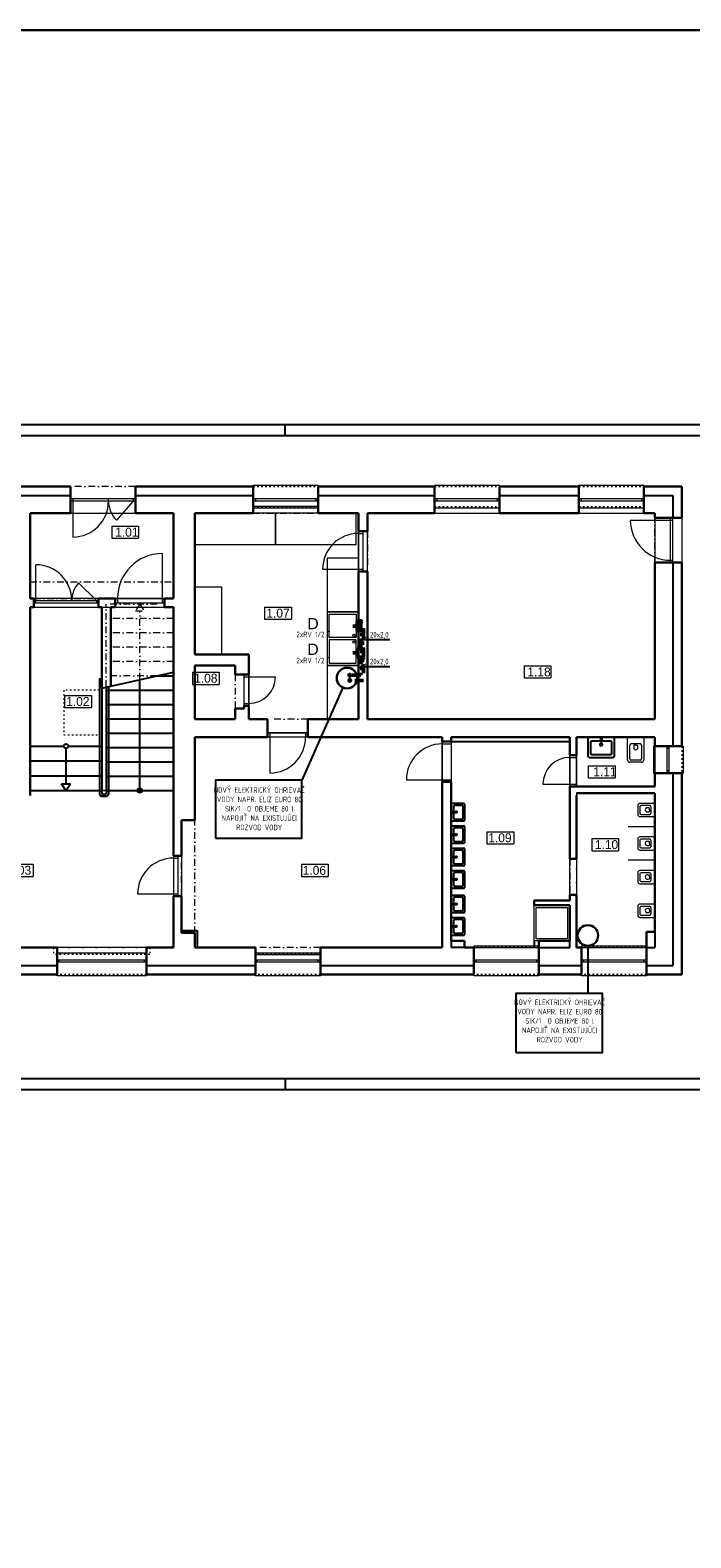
# Model space of a CAD drawing. Header units: millimetres. Extents: x -1674 to 107018, y 6909 to 78196.
# Tile 22 of 24: x 74194 to 88944, y 44527 to 78196. Entities that reach past the tile are written whole.
import ezdxf

# ---------------------------------------------------------------- set-up
doc = ezdxf.new("R2010")
doc.units = ezdxf.units.MM
for name, pattern in [('ACAD_ISO03W100', [30, 12, -18]), ('DASHDOT', [25.4, 12.7, -6.35, 0, -6.35]), ('ČERCHOVANÁ', [1, 0.5, -0.25, 0, -0.25])]:
    doc.linetypes.add(name, pattern=pattern)
doc.layers.add('- pomocna', color=232, linetype='Continuous', lineweight=0, plot=False)
for name, color, linetype, lineweight in [('- zariadenie', 30, 'Continuous', 0), ('_1_TZB-popis', 253, 'Continuous', 15), ('_1_TZB-studena voda', 130, 'Continuous', 50), ('_1_TZB-tepla voda', 240, 'DASHDOT', 40), ('H popisky', 8, 'Continuous', 25), ('H stavba', 82, 'Continuous', 30), ('otvor', 163, 'Continuous', 5), ('ramik', 61, 'Continuous', 25), ('Tbč stavba', 4, 'ČERCHOVANÁ', 0), ('TZB-popis', 7, 'Continuous', 15), ('Tč stavba', 7, 'ACAD_ISO03W100', 5)]:
    doc.layers.add(name, color=color, linetype=linetype, lineweight=lineweight)
doc.styles.add('MtXpl_TechnicLite', font='txt')
doc.styles.add('Simplex', font='simplex_.ttf', dxfattribs={"height": 150})
doc.styles.add('Text-koty', font='isocp.shx', dxfattribs={"width": 0.8})

# ---------------------------------------------------------------- blocks, each defined once
blk = doc.blocks.new('*U415')
at = {"layer": 'ramik'}
for p, q in [((-420, 292), (-420, 297)), ((-420, 5), (-420, 0))]:
    blk.add_line(p, q, dxfattribs=at)
for points in [[(-840, 0), (0, 0), (0, 297), (-840, 297)], [(-835, 5), (-5, 5), (-5, 292), (-835, 292)]]:
    blk.add_lwpolyline(points, close=True, dxfattribs=at)
blk = doc.blocks.new('1np-novypodklad')
at = {"layer": '- pomocna', "color": 8}
for p, q in [((18632, 55585), (21832, 55585)), ((18632, 53685), (18632, 55585)), ((21832, 55585), (21832, 53685)), ((23612, 55585), (22312, 55585)), ((22312, 55585), (22312, 52435)), ((25062, 55735), (23612, 55735)), ((23612, 55735), (23612, 55585)), ((25062, 55585), (25062, 55735)), ((25962, 55585), (25062, 55585)), ((25962, 50985), (25962, 55585)), ((26162, 55585), (32582, 55585)), ((26162, 50985), (26162, 55585)), ((32582, 55585), (32582, 50985)), ((21832, 53685), (18632, 53685)), ((18632, 53485), (21832, 53485)), ((18632, 49395), (18632, 53485)), ((21832, 53485), (21832, 49395)), ((22312, 52435), (23512, 52435)), ((23512, 52435), (23512, 50985)), ((23212, 52185), (22312, 52185)), ((22312, 52185), (22312, 50985)), ((23212, 51985), (23212, 52185)), ((23412, 51985), (23212, 51985)), ((23412, 51225), (23412, 51985)), ((23212, 50985), (23212, 51225)), ((23212, 51225), (23412, 51225)), ((22312, 50985), (23212, 50985)), ((23512, 50985), (23932, 50985)), ((23932, 50985), (23932, 50685)), ((24832, 50685), (24832, 50985)), ((24832, 50985), (25962, 50985)), ((32582, 50985), (26162, 50985)), ((22312, 50585), (22312, 48735)), ((27832, 50585), (22312, 50585)), ((23932, 50685), (24832, 50685)), ((27832, 45885), (27832, 50585)), ((30682, 50585), (28032, 50585)), ((28032, 50585), (28032, 46035)), ((30682, 46935), (30682, 50585)), ((30832, 49485), (30832, 50585)), ((30832, 50585), (32582, 50585)), ((32582, 50585), (32582, 49485)), ((21832, 49395), (18632, 49395)), ((18632, 49285), (18632, 49395)), ((18632, 49395), (21832, 49395)), ((21832, 49395), (21832, 45885)), ((32582, 49485), (30832, 49485)), ((32582, 49335), (30832, 49335)), ((30832, 49335), (30832, 45885)), ((32582, 45885), (32582, 49335)), ((22312, 48735), (22012, 48735)), ((22012, 48735), (22012, 46265)), ((29882, 46835), (29882, 46935)), ((29882, 46935), (30682, 46935)), ((30682, 46835), (29882, 46835)), ((30682, 46035), (30682, 46835)), ((22012, 46265), (22362, 46265)), ((22362, 46265), (22362, 45885)), ((21832, 45885), (14832, 45885)), ((22362, 45885), (23662, 45885)), ((23662, 45885), (23662, 45735)), ((25112, 45735), (25112, 45885)), ((25112, 45885), (27832, 45885)), ((28032, 46035), (28332, 46035)), ((28332, 46035), (28332, 45885)), ((28332, 45885), (29992, 45885)), ((29992, 45885), (29992, 46035)), ((29992, 46035), (30682, 46035)), ((30832, 45885), (32582, 45885)), ((23662, 45735), (25112, 45735))]:
    blk.add_line(p, q, dxfattribs=at)
at = {"layer": '- zariadenie', "color": 8, "linetype": 'Continuous'}
for p, q in [((24112, 55585), (22312, 55585)), ((22312, 55585), (22312, 54885)), ((24112, 54885), (24112, 55585)), ((25912, 55585), (24112, 55585)), ((24112, 55585), (24112, 54885)), ((25912, 54885), (25912, 55585)), ((22312, 54885), (24112, 54885)), ((24112, 54885), (25912, 54885)), ((25262, 54585), (25262, 53385)), ((25962, 54585), (25262, 54585)), ((25962, 53385), (25962, 54585)), ((22312, 53935), (22312, 52435)), ((22912, 53935), (22312, 53935)), ((22912, 52435), (22912, 53935)), ((25262, 53385), (25962, 53385)), ((25962, 53385), (25262, 53385)), ((25262, 53385), (25262, 52185)), ((25312, 52810), (25312, 53335)), ((25312, 53335), (25912, 53335)), ((25912, 53335), (25912, 52810)), ((25962, 52185), (25962, 53385)), ((25912, 52810), (25312, 52810)), ((25912, 52760), (25312, 52760)), ((25312, 52760), (25312, 52235)), ((25912, 52235), (25912, 52760)), ((22312, 52435), (22912, 52435)), ((25312, 52235), (25912, 52235)), ((25962, 52185), (25261, 52185)), ((25261, 52185), (25261, 50985)), ((25262, 52185), (25962, 52185)), ((25962, 50985), (25962, 52185)), ((25261, 50985), (25962, 50985))]:
    blk.add_line(p, q, dxfattribs=at)
at = {"layer": '- zariadenie', "color": 8}
for p, q in [((31972, 50074), (31972, 50585)), ((31972, 50585), (32332, 50585)), ((32332, 50585), (32332, 50074)), ((32022, 50099), (32022, 50410)), ((32257, 50435), (32047, 50435)), ((32156, 50406), (32117, 50406)), ((32156, 50406), (32194, 50406)), ((32282, 50410), (32282, 50099)), ((32282, 50024), (32022, 50024)), ((32257, 50074), (32047, 50074)), ((32197, 49057), (32197, 48862)), ((32582, 49107), (32247, 49107)), ((32247, 49032), (32247, 48887)), ((32467, 49057), (32272, 49057)), ((32272, 48862), (32467, 48862)), ((32463, 48963), (32463, 49002)), ((32463, 48963), (32463, 48924)), ((32492, 49032), (32492, 48887)), ((32582, 48812), (32582, 49107)), ((32582, 48585), (31982, 48585)), ((32247, 48812), (32582, 48812)), ((32197, 48307), (32197, 48112)), ((32582, 48357), (32247, 48357)), ((32247, 48282), (32247, 48137)), ((32467, 48307), (32272, 48307)), ((32463, 48213), (32463, 48252)), ((32463, 48213), (32463, 48174)), ((32492, 48282), (32492, 48137)), ((32582, 48062), (32582, 48357)), ((32582, 47835), (31982, 47835)), ((32247, 48062), (32582, 48062)), ((32272, 48112), (32467, 48112)), ((32197, 47557), (32197, 47362)), ((32582, 47607), (32247, 47607)), ((32247, 47532), (32247, 47387)), ((32467, 47557), (32272, 47557)), ((32463, 47463), (32463, 47502)), ((32492, 47532), (32492, 47387)), ((32582, 47312), (32582, 47607)), ((32247, 47312), (32582, 47312)), ((32272, 47362), (32467, 47362)), ((32463, 47463), (32463, 47424)), ((29882, 46035), (29882, 46835)), ((29882, 46835), (30682, 46835)), ((30682, 46835), (30682, 46035)), ((32197, 46807), (32197, 46612)), ((32582, 46857), (32247, 46857)), ((32467, 46807), (32272, 46807)), ((32582, 46562), (32582, 46857)), ((29932, 46085), (29932, 46785)), ((29932, 46785), (30632, 46785)), ((30632, 46785), (30632, 46085)), ((32247, 46782), (32247, 46637)), ((32247, 46562), (32582, 46562)), ((32272, 46612), (32467, 46612)), ((32463, 46713), (32463, 46752)), ((32463, 46713), (32463, 46674)), ((32492, 46782), (32492, 46637)), ((30682, 46035), (29882, 46035)), ((30632, 46085), (29932, 46085))]:
    blk.add_line(p, q, dxfattribs=at)
at = {"layer": '- zariadenie', "color": 8, "linetype": 'Continuous'}
for centre in [(25862, 52860), (25862, 52710)]:
    blk.add_circle(centre, 25, dxfattribs=at)
at = {"layer": '- zariadenie', "color": 8}
for centre, radius, start, end in [((32047, 50410), 25, 90, 180), ((32235, 50363), 126, 160.245, 195.3461), ((32152, 50346), 41.5, 203.5039, 275.7802), ((32159, 50346), 41.5, 264.2198, 336.4961), ((32076, 50363), 126, 344.654, 19.755), ((32257, 50410), 25, 0, 90), ((32022, 50074), 50, 180, 270), ((32047, 50099), 25, 180, 270), ((32257, 50099), 25, 270, 0), ((32282, 50074), 50, 270, 0), ((32247, 49057), 50, 90, 180), ((32247, 48862), 50, 180, 270), ((32272, 49032), 25, 90, 180), ((32272, 48887), 25, 180, 270), ((32404, 48967), 41.5, 113.5039, 185.7802), ((32404, 48960), 41.5, 174.2198, 246.4961), ((32421, 48883), 126, 70.245, 105.346), ((32421, 49043), 126, 254.6539, 289.755), ((32467, 49032), 25, 0, 90), ((32467, 48887), 25, 270, 0), ((32247, 48307), 50, 90, 180), ((32272, 48282), 25, 90, 180), ((32404, 48217), 41.5, 113.5039, 185.7802), ((32404, 48210), 41.5, 174.2198, 246.4961), ((32421, 48133), 126, 70.245, 105.346), ((32421, 48293), 126, 254.6539, 289.755), ((32467, 48282), 25, 0, 90), ((32247, 48112), 50, 180, 270), ((32272, 48137), 25, 180, 270), ((32467, 48137), 25, 270, 0), ((32247, 47557), 50, 90, 180), ((32272, 47532), 25, 90, 180), ((32404, 47467), 41.5, 113.5039, 185.7802), ((32421, 47383), 126, 70.245, 105.346), ((32467, 47532), 25, 0, 90), ((32247, 47362), 50, 180, 270), ((32272, 47387), 25, 180, 270), ((32404, 47460), 41.5, 174.2198, 246.4961), ((32421, 47543), 126, 254.6539, 289.755), ((32467, 47387), 25, 270, 0), ((32247, 46807), 50, 90, 180), ((32272, 46782), 25, 90, 180), ((32467, 46782), 25, 0, 90), ((32247, 46612), 50, 180, 270), ((32272, 46637), 25, 180, 270), ((32404, 46717), 41.5, 113.5039, 185.7802), ((32404, 46710), 41.5, 174.2198, 246.4961), ((32421, 46633), 126, 70.245, 105.346), ((32421, 46793), 126, 254.6539, 289.755), ((32467, 46637), 25, 270, 0)]:
    blk.add_arc(centre, radius, start, end, dxfattribs=at)
at = {"color": 8, "linetype": 'Continuous'}
for p, q in [((16282, 55985), (19532, 55985)), ((20982, 55985), (23612, 55985)), ((25062, 55985), (27662, 55985)), ((29112, 55985), (30882, 55985)), ((32332, 55985), (32982, 55985)), ((32982, 54485), (32982, 50385)), ((20182, 51885), (20232, 51885)), ((20182, 51885), (20182, 49315)), ((20232, 51683), (20232, 49315)), ((20332, 51705), (20332, 49315)), ((20382, 51716), (20382, 49315)), ((18632, 50385), (19382, 50385)), ((19482, 50385), (20232, 50385)), ((18632, 50055), (20232, 50055)), ((18632, 49725), (20232, 49725)), ((19432, 49395), (19332, 49545)), ((19432, 49395), (19532, 49545)), ((32982, 49785), (32982, 45485)), ((18632, 49395), (20232, 49395)), ((20232, 49315), (20332, 49315)), ((20232, 49265), (20332, 49265)), ((22012, 46265), (22362, 46265)), ((22362, 46265), (22362, 45885)), ((29992, 45885), (30682, 45885)), ((32392, 45885), (32582, 45885)), ((15982, 45485), (19232, 45485)), ((21232, 45485), (23662, 45485)), ((25112, 45485), (28542, 45485)), ((29992, 45485), (30942, 45485)), ((32392, 45485), (32982, 45485))]:
    blk.add_line(p, q, dxfattribs=at)
at = {"color": 8}
for p, q in [((32982, 55985), (32982, 55485)), ((20232, 51683), (21832, 52035)), ((21082, 49395), (21082, 51870)), ((21469, 51955), (21832, 51955)), ((20332, 51635), (21832, 51635)), ((20332, 51315), (21832, 51315)), ((20332, 50995), (21832, 50995)), ((20332, 50675), (21832, 50675)), ((31682, 50585), (31082, 50585)), ((31082, 50585), (31082, 50165)), ((31682, 50165), (31682, 50585)), ((19432, 50335), (19432, 49545)), ((20332, 50355), (21832, 50355)), ((28032, 50485), (30682, 50485)), ((31142, 50465), (31142, 50225)), ((31592, 50495), (31172, 50495)), ((31172, 50195), (31592, 50195)), ((31622, 50225), (31622, 50465)), ((20332, 50035), (21832, 50035)), ((31112, 50135), (31652, 50135)), ((19332, 49545), (19532, 49545)), ((19432, 49545), (19432, 49545)), ((20332, 49715), (21832, 49715)), ((20332, 49395), (21832, 49395)), ((28032, 48709), (28032, 49109)), ((28032, 49109), (28312, 49109)), ((28092, 48769), (28092, 49049)), ((28112, 49069), (28272, 49069)), ((28292, 49049), (28292, 48769)), ((28332, 49089), (28332, 48729)), ((28312, 48709), (28032, 48709)), ((28032, 48209), (28032, 48609)), ((28032, 48609), (28312, 48609)), ((28092, 48269), (28092, 48549)), ((28272, 48749), (28112, 48749)), ((28112, 48569), (28272, 48569)), ((28292, 48549), (28292, 48269)), ((28332, 48589), (28332, 48229)), ((28312, 48209), (28032, 48209)), ((28272, 48249), (28112, 48249)), ((28032, 47709), (28032, 48109)), ((28032, 48109), (28312, 48109)), ((28092, 47769), (28092, 48049)), ((28112, 48069), (28272, 48069)), ((28292, 48049), (28292, 47769)), ((28332, 48089), (28332, 47729)), ((28312, 47709), (28032, 47709)), ((28032, 47209), (28032, 47609)), ((28032, 47609), (28312, 47609)), ((28092, 47269), (28092, 47549)), ((28272, 47749), (28112, 47749)), ((28112, 47569), (28272, 47569)), ((28292, 47549), (28292, 47269)), ((28332, 47589), (28332, 47229)), ((28312, 47209), (28032, 47209)), ((28272, 47249), (28112, 47249)), ((28032, 46659), (28032, 47059)), ((28032, 47059), (28312, 47059)), ((28092, 46719), (28092, 46999)), ((28112, 47019), (28272, 47019)), ((28292, 46999), (28292, 46719)), ((28332, 47039), (28332, 46679)), ((28312, 46659), (28032, 46659)), ((28032, 46159), (28032, 46559)), ((28032, 46559), (28312, 46559)), ((28092, 46219), (28092, 46499)), ((28272, 46699), (28112, 46699)), ((28112, 46519), (28272, 46519)), ((28292, 46499), (28292, 46219)), ((28332, 46539), (28332, 46179)), ((28312, 46159), (28032, 46159)), ((28272, 46199), (28112, 46199)), ((32582, 46235), (32582, 45885)), ((28032, 46035), (28032, 45885)), ((28332, 45885), (28032, 45885)), ((29882, 46035), (29882, 45885)), ((30682, 45885), (30682, 46035))]:
    blk.add_line(p, q, dxfattribs=at)
for centre, radius in [((31382, 50535), 15), ((19432, 50385), 50), ((21082, 49395), 50), ((28066, 48909), 10), ((28066, 48409), 10), ((28066, 47909), 10), ((28066, 47409), 10), ((28066, 46859), 10), ((28066, 46359), 10)]:
    blk.add_circle(centre, radius, dxfattribs=at)
for centre, radius, start, end in [((31172, 50465), 30, 90, 180), ((31172, 50225), 30, 180, 270), ((31592, 50465), 30, 360, 90), ((31592, 50225), 30, 270, 360), ((31112, 50165), 30, 180, 270), ((31652, 50165), 30, 270, 360), ((20232, 49315), 50, 180, 270), ((20332, 49315), 50, 270, 0), ((28112, 49049), 20, 90, 180), ((28272, 49049), 20, 0, 90), ((28312, 49089), 20, 0, 90), ((28112, 48769), 20, 180, 270), ((28112, 48549), 20, 90, 180), ((28272, 48769), 20, 270, 0), ((28272, 48549), 20, 0, 90), ((28312, 48729), 20, 270, 0), ((28312, 48589), 20, 0, 90), ((28112, 48269), 20, 180, 270), ((28272, 48269), 20, 270, 0), ((28312, 48229), 20, 270, 0), ((28112, 48049), 20, 90, 180), ((28272, 48049), 20, 0, 90), ((28312, 48089), 20, 0, 90), ((28112, 47769), 20, 180, 270), ((28112, 47549), 20, 90, 180), ((28272, 47769), 20, 270, 0), ((28272, 47549), 20, 0, 90), ((28312, 47729), 20, 270, 0), ((28312, 47589), 20, 0, 90), ((28112, 47269), 20, 180, 270), ((28272, 47269), 20, 270, 0), ((28312, 47229), 20, 270, 0), ((28112, 46999), 20, 90, 180), ((28272, 46999), 20, 0, 90), ((28312, 47039), 20, 0, 90), ((28112, 46719), 20, 180, 270), ((28112, 46499), 20, 90, 180), ((28272, 46719), 20, 270, 0), ((28272, 46499), 20, 0, 90), ((28312, 46679), 20, 270, 0), ((28312, 46539), 20, 0, 90), ((28112, 46219), 20, 180, 270), ((28272, 46219), 20, 270, 0), ((28312, 46179), 20, 270, 0)]:
    blk.add_arc(centre, radius, start, end, dxfattribs=at)
for start_param, end_param in [(4.457203, 7.598795), (1.31561, 4.457203)]:
    blk.add_ellipse((31381, 50422), major_axis=(-29, -7.6), ratio=1, start_param=start_param, end_param=end_param, dxfattribs=at)
at = {"color": 8, "extrusion": (0, 0, -1)}
for centre, start_param, end_param in [((28141, 48910), 4.457203, 7.598795), ((28141, 48910), 1.31561, 4.457203), ((28141, 48410), 4.457203, 7.598795), ((28141, 48410), 1.31561, 4.457203), ((28141, 47910), 4.457203, 7.598795), ((28141, 47910), 1.31561, 4.457203), ((28141, 47410), 4.457203, 7.598795), ((28141, 47410), 1.31561, 4.457203), ((28141, 46860), 4.457203, 7.598795), ((28141, 46860), 1.31561, 4.457203), ((28141, 46360), 4.457203, 7.598795), ((28141, 46360), 1.31561, 4.457203)]:
    blk.add_ellipse(centre, major_axis=(5, 19.4), ratio=1, start_param=start_param, end_param=end_param, dxfattribs=at)
at = {"layer": 'H popisky', "color": 8, "lineweight": 0}
for p, q in [((20453, 55298), (21053, 55298)), ((20453, 55298), (20453, 55027)), ((21053, 55298), (21053, 55027)), ((20453, 55027), (21053, 55027)), ((23867, 53489), (24467, 53489)), ((23867, 53489), (23867, 53219)), ((23867, 53219), (24467, 53219)), ((24467, 53489), (24467, 53219)), ((22256, 52035), (22856, 52035)), ((22256, 52035), (22256, 51765)), ((22856, 52035), (22856, 51765)), ((29661, 52178), (30261, 52178)), ((29661, 52178), (29661, 51907)), ((29661, 51907), (30261, 51907)), ((30261, 52178), (30261, 51907)), ((19400, 51516), (20000, 51516)), ((19400, 51516), (19400, 51245)), ((20000, 51516), (20000, 51245)), ((22256, 51765), (22856, 51765)), ((19400, 51245), (20000, 51245)), ((31094, 49948), (31694, 49948)), ((31094, 49948), (31094, 49677)), ((31694, 49948), (31694, 49677)), ((31094, 49677), (31694, 49677)), ((28830, 48473), (29430, 48473)), ((28830, 48473), (28830, 48202)), ((28830, 48202), (29430, 48202)), ((29430, 48473), (29430, 48202)), ((31170, 48319), (31770, 48319)), ((31170, 48319), (31170, 48049)), ((31770, 48319), (31770, 48049)), ((31170, 48049), (31770, 48049)), ((18100, 47746), (18700, 47746)), ((18100, 47475), (18700, 47475)), ((18700, 47746), (18700, 47475)), ((24688, 47746), (25288, 47746)), ((24688, 47746), (24688, 47475)), ((24688, 47475), (25288, 47475)), ((25288, 47746), (25288, 47475))]:
    blk.add_line(p, q, dxfattribs=at)
at = {"layer": 'H stavba', "color": 8}
for p, q in [((16282, 56185), (19532, 56185)), ((19532, 56185), (19532, 55585)), ((20982, 56185), (23612, 56185)), ((20982, 56185), (20982, 55585)), ((23612, 56185), (23612, 55585)), ((25062, 56185), (27662, 56185)), ((25062, 56185), (25062, 55585)), ((27662, 56185), (27662, 55585)), ((29112, 56185), (30882, 56185)), ((29112, 56185), (29112, 55585)), ((30882, 56185), (30882, 55585)), ((32332, 56185), (33182, 56185)), ((32332, 56185), (32332, 55585)), ((33182, 56185), (33182, 55485)), ((18632, 55585), (19532, 55585)), ((18632, 55585), (18632, 53685)), ((20982, 55585), (21832, 55585)), ((21832, 55585), (21832, 53685)), ((22312, 55585), (23612, 55585)), ((22312, 52435), (22312, 55585)), ((25062, 55585), (25962, 55585)), ((25962, 55185), (25962, 55585)), ((26162, 55585), (27662, 55585)), ((26162, 55185), (26162, 55585)), ((29112, 55585), (30882, 55585)), ((32332, 55585), (32582, 55585)), ((32582, 55585), (32582, 55485)), ((32582, 55485), (33182, 55485)), ((25962, 55185), (26162, 55185)), ((25962, 54285), (26162, 54285)), ((25962, 50985), (25962, 54285)), ((26162, 50985), (26162, 54285)), ((32582, 54485), (33182, 54485)), ((32582, 54485), (32582, 50985)), ((33182, 54485), (33182, 50385)), ((18632, 53685), (18712, 53685)), ((18712, 53685), (18712, 53485)), ((20162, 53685), (20532, 53685)), ((20162, 53685), (20162, 53485)), ((20532, 53685), (20532, 53485)), ((21632, 53685), (21832, 53685)), ((21632, 53685), (21632, 53485)), ((18632, 53485), (18712, 53485)), ((18632, 53485), (18632, 49285)), ((20162, 53485), (20232, 53485)), ((20232, 51683), (20232, 53485)), ((20432, 53485), (20532, 53485)), ((20432, 51727), (20432, 53485)), ((21632, 53485), (21832, 53485)), ((21832, 53485), (21832, 47935)), ((22312, 52435), (23512, 52435)), ((23512, 51985), (23512, 52435)), ((22312, 52185), (23212, 52185)), ((22312, 50985), (22312, 52185)), ((23212, 51985), (23212, 52185)), ((23212, 51985), (23512, 51985)), ((23212, 51225), (23412, 51225)), ((23212, 50985), (23212, 51225)), ((23412, 51285), (23512, 51285)), ((23412, 51285), (23412, 51225)), ((23512, 50985), (23512, 51285)), ((22312, 50985), (23212, 50985)), ((23512, 50985), (23932, 50985)), ((23932, 50985), (23932, 50585)), ((24832, 50985), (25962, 50985)), ((24832, 50985), (24832, 50585)), ((26162, 50985), (32582, 50985)), ((22312, 50585), (23932, 50585)), ((22312, 50585), (22312, 48735)), ((24832, 50585), (27832, 50585)), ((27832, 50585), (27832, 50485)), ((28032, 50585), (30682, 50585)), ((28032, 50585), (28032, 50485)), ((30682, 50585), (30682, 50185)), ((30832, 50585), (32582, 50585)), ((30832, 50585), (30832, 50185)), ((32582, 50585), (32582, 50385)), ((27832, 50485), (28032, 50485)), ((30682, 50185), (30832, 50185)), ((33182, 50385), (32582, 50385)), ((27832, 49585), (28032, 49585)), ((27832, 49585), (27832, 45885)), ((28032, 49585), (28032, 46035)), ((33182, 49785), (32582, 49785)), ((32582, 49785), (32582, 49485)), ((33182, 49785), (33182, 45285)), ((30682, 49485), (32582, 49485)), ((30682, 49485), (30682, 47865)), ((30832, 49335), (32582, 49335)), ((30832, 49285), (30832, 47865)), ((32582, 49335), (32582, 46235)), ((22012, 48735), (22312, 48735)), ((22012, 48735), (22012, 47935)), ((21832, 47935), (22012, 47935)), ((30682, 47865), (30832, 47865)), ((21832, 47035), (22012, 47035)), ((21832, 47035), (21832, 45885)), ((22012, 47035), (22012, 46215)), ((29882, 46935), (29882, 46835)), ((29882, 46935), (30682, 46935)), ((29882, 46835), (30682, 46835)), ((30682, 47065), (30682, 46935)), ((30682, 47065), (30832, 47065)), ((30682, 46835), (30682, 46035)), ((30832, 47065), (30832, 45885)), ((22012, 46215), (22312, 46215)), ((22312, 46215), (22312, 45885)), ((32392, 46235), (32582, 46235)), ((32392, 46235), (32392, 45285)), ((14532, 45885), (19232, 45885)), ((19232, 45885), (19232, 45285)), ((21232, 45885), (21832, 45885)), ((21232, 45885), (21232, 45285)), ((22312, 45885), (23662, 45885)), ((23662, 45885), (23662, 45285)), ((25112, 45885), (27832, 45885)), ((25112, 45885), (25112, 45285)), ((28032, 46035), (28332, 46035)), ((28332, 46035), (28332, 45885)), ((28332, 45885), (28542, 45885)), ((28542, 45885), (28542, 45285)), ((29992, 46035), (29992, 45285)), ((29992, 46035), (30682, 46035)), ((30832, 45885), (30942, 45885)), ((30942, 45885), (30942, 45285)), ((16182, 45285), (19232, 45285)), ((21232, 45285), (23662, 45285)), ((25112, 45285), (28542, 45285)), ((29992, 45285), (30942, 45285)), ((32392, 45285), (33182, 45285))]:
    blk.add_line(p, q, dxfattribs=at)
at = {"layer": 'otvor', "color": 8}
for p, q in [((20982, 55905), (19532, 55905)), ((19582, 55905), (19582, 55055)), ((20382, 55855), (20382, 55905)), ((20932, 55905), (20932, 55855)), ((23612, 56185), (23612, 56215)), ((23612, 56215), (25062, 56215)), ((25062, 55905), (23612, 55905)), ((23662, 55905), (23662, 55855)), ((25012, 55905), (25012, 55855)), ((25062, 56215), (25062, 56185)), ((27662, 56185), (27662, 56215)), ((27662, 56215), (29112, 56215)), ((29112, 55905), (27662, 55905)), ((27712, 55905), (27712, 55855)), ((29062, 55905), (29062, 55855)), ((29112, 56215), (29112, 56185)), ((30882, 56185), (30882, 56215)), ((30882, 56215), (32332, 56215)), ((32332, 55905), (30882, 55905)), ((30932, 55905), (30932, 55855)), ((32282, 55905), (32282, 55855)), ((32332, 56215), (32332, 56185)), ((20982, 55855), (19532, 55855)), ((20932, 55855), (20558, 55430)), ((25062, 55855), (23612, 55855)), ((23612, 55705), (25062, 55705)), ((29112, 55855), (27662, 55855)), ((27662, 55705), (29112, 55705)), ((32332, 55855), (30882, 55855)), ((30882, 55705), (32332, 55705)), ((32032, 55435), (32982, 55435)), ((32932, 54485), (32932, 55485)), ((32982, 54485), (32982, 55485)), ((33182, 55485), (33182, 54485)), ((25962, 55185), (25962, 54285)), ((25962, 55135), (26062, 55135)), ((26062, 55185), (26062, 54285)), ((21582, 54685), (21582, 53585)), ((18762, 53585), (18762, 54435)), ((25162, 54335), (26062, 54335)), ((32932, 54535), (32982, 54535)), ((20112, 53635), (19714, 54033)), ((18712, 53635), (20162, 53635)), ((18712, 53585), (20162, 53585)), ((20112, 53635), (20112, 53585)), ((20532, 53685), (21632, 53685)), ((20532, 53585), (21632, 53585)), ((20582, 53685), (20582, 53585)), ((23412, 51285), (23412, 51985)), ((23412, 51935), (24110, 51935)), ((23512, 51285), (23512, 51985)), ((23412, 51335), (23512, 51335)), ((24832, 50685), (23932, 50685)), ((24832, 50585), (23932, 50585)), ((23982, 50685), (23982, 49785)), ((24782, 50685), (24782, 50585)), ((27832, 50485), (27832, 49585)), ((27832, 50435), (28032, 50435)), ((28032, 50485), (28032, 49585)), ((30682, 50185), (30682, 49485)), ((30832, 50185), (30832, 49485)), ((32582, 50385), (32552, 50385)), ((32552, 50385), (32552, 49785)), ((32852, 49785), (32852, 50385)), ((32902, 50335), (32852, 50335)), ((32902, 49785), (32902, 50385)), ((33182, 50385), (33212, 50385)), ((33212, 50385), (33212, 49785)), ((30682, 50135), (30832, 50135)), ((32902, 49835), (32852, 49835)), ((27032, 49635), (28032, 49635)), ((30082, 49535), (30832, 49535)), ((32552, 49785), (32582, 49785)), ((33212, 49785), (33182, 49785)), ((21832, 47935), (21832, 47035)), ((21832, 47885), (21932, 47885)), ((21932, 47935), (21932, 47035)), ((21032, 47085), (21932, 47085)), ((29992, 45915), (28542, 45915)), ((28542, 45915), (28542, 45885)), ((29992, 45885), (29992, 45915)), ((32392, 45915), (30942, 45915)), ((30942, 45915), (30942, 45885)), ((32392, 45885), (32392, 45915)), ((21232, 45765), (19232, 45765)), ((19232, 45615), (21232, 45615)), ((19232, 45565), (21232, 45565)), ((19282, 45565), (19282, 45615)), ((21182, 45565), (21182, 45615)), ((25112, 45765), (23662, 45765)), ((23662, 45615), (25112, 45615)), ((23662, 45565), (25112, 45565)), ((23712, 45565), (23712, 45615)), ((25062, 45565), (25062, 45615)), ((28542, 45615), (29992, 45615)), ((28542, 45565), (29992, 45565)), ((28592, 45565), (28592, 45615)), ((29942, 45565), (29942, 45615)), ((30942, 45615), (32392, 45615)), ((30942, 45565), (32392, 45565)), ((30992, 45565), (30992, 45615)), ((32342, 45565), (32342, 45615)), ((19232, 45255), (19232, 45285)), ((21232, 45255), (19232, 45255)), ((21232, 45285), (21232, 45255)), ((23662, 45255), (23662, 45285)), ((25112, 45255), (23662, 45255)), ((25112, 45285), (25112, 45255)), ((28542, 45255), (28542, 45285)), ((29992, 45255), (28542, 45255)), ((29992, 45285), (29992, 45255)), ((30942, 45255), (30942, 45285)), ((32392, 45255), (30942, 45255)), ((32392, 45285), (32392, 45255))]:
    blk.add_line(p, q, dxfattribs=at)
for centre, radius, start, end in [((19582, 55855), 800, 270, 0), ((20982, 55855), 600, 180, 225), ((32932, 55435), 900, 180, 270), ((25962, 54335), 800, 90, 180), ((21582, 53685), 1000, 90, 180), ((18762, 53635), 800, 0, 90), ((20162, 53635), 600, 138.3781, 180), ((23512, 51935), 598, 270, 0), ((23982, 50585), 800, 270, 0), ((27832, 49635), 800, 90, 180), ((30682, 49535), 600, 90, 180), ((21832, 47085), 800, 90, 180)]:
    blk.add_arc(centre, radius, start, end, dxfattribs=at)
at = {"layer": 'Tbč stavba', "color": 8, "ltscale": 300}
for p, q in [((20982, 56185), (19532, 56185)), ((19532, 55585), (20982, 55585)), ((23612, 55585), (25062, 55585)), ((27662, 55585), (29112, 55585)), ((30882, 55585), (32332, 55585)), ((32582, 54485), (32582, 55485)), ((26162, 55185), (26162, 54285)), ((18632, 54055), (21832, 54055)), ((18712, 53685), (20162, 53685)), ((21469, 53555), (20332, 53555)), ((20332, 51705), (20332, 53555)), ((21082, 53555), (20982, 53405)), ((21082, 53555), (21182, 53405)), ((18712, 53485), (20162, 53485)), ((21832, 53235), (20334, 53235)), ((20532, 53485), (21632, 53485)), ((20982, 53405), (21182, 53405)), ((21082, 51870), (21082, 53405)), ((21832, 52915), (20334, 52915)), ((21832, 52595), (20334, 52595)), ((21832, 52275), (20334, 52275)), ((21469, 51955), (20334, 51955)), ((23212, 51985), (23212, 51225)), ((24832, 50985), (23932, 50985)), ((22312, 46215), (22312, 48735)), ((22012, 47035), (22012, 47935)), ((30682, 47865), (30682, 47065)), ((30832, 47865), (30832, 47065)), ((21232, 45885), (19232, 45885)), ((25112, 45885), (23662, 45885))]:
    blk.add_line(p, q, dxfattribs=at)
at = {"layer": 'Tč stavba', "color": 8, "ltscale": 3}
for p, q in [((23612, 56185), (25062, 56185)), ((27662, 56185), (29112, 56185)), ((30882, 56185), (32332, 56185)), ((23612, 55735), (25062, 55735)), ((27662, 55735), (29112, 55735)), ((30882, 55735), (32332, 55735)), ((19382, 51635), (19382, 50635)), ((20182, 51635), (19382, 51635)), ((20182, 50635), (20182, 51635)), ((19382, 50635), (20182, 50635)), ((32582, 50385), (32582, 49785)), ((33182, 50385), (33182, 49785)), ((19157, 45885), (19157, 45735)), ((21307, 45885), (21307, 45735)), ((29992, 45885), (28542, 45885)), ((32392, 45885), (30942, 45885)), ((21307, 45735), (19157, 45735)), ((25112, 45735), (23662, 45735)), ((21232, 45285), (19232, 45285)), ((25112, 45285), (23662, 45285)), ((29992, 45285), (28542, 45285)), ((32392, 45285), (30942, 45285))]:
    blk.add_line(p, q, dxfattribs=at)
at = {"layer": 'H popisky', "color": 8, "style": 'MtXpl_TechnicLite'}
for s, p in [('1.01', (20531, 55064)), ('1.07', (23906, 53256)), ('1.08', (22294, 51802)), ('1.18', (29734, 51943)), ('1.02', (19437, 51283)), ('1.11', (31206, 49714)), ('1.09', (28861, 48239)), ('1.10', (31240, 48086)), ('1.03', (18135, 47514)), ('1.06', (24718, 47512))]:
    blk.add_text(s, height=200, rotation=360, dxfattribs=at).set_placement(p)

msp = doc.modelspace()

# ---------------------------------------------------------------- hatches: boundary and pattern name
at = {"layer": '_1_TZB-studena voda', "lineweight": 50, "ltscale": 10}
h = msp.add_hatch(color=256, dxfattribs=at)
h.dxf.hatch_style = 1
edge = h.paths.add_edge_path()
edge.add_arc((81577, 64989), 20, -1620, -1260, ccw=False)
h = msp.add_hatch(color=256, dxfattribs=at)
h.dxf.hatch_style = 1
edge = h.paths.add_edge_path()
edge.add_arc((81577, 64989), 20, 1800, 2160)
h = msp.add_hatch(color=256, dxfattribs=at)
h.dxf.hatch_style = 1
edge = h.paths.add_edge_path()
edge.add_arc((81577, 64391), 20, -1620, -1260, ccw=False)
h = msp.add_hatch(color=256, dxfattribs=at)
h.dxf.hatch_style = 1
edge = h.paths.add_edge_path()
edge.add_arc((81577, 64391), 20, 1800, 2160)
h = msp.add_hatch(color=256, dxfattribs=at)
h.dxf.hatch_style = 1
edge = h.paths.add_edge_path()
edge.add_arc((81329, 63789), 20, -1710, -1350, ccw=False)
h = msp.add_hatch(color=256, dxfattribs=at)
h.dxf.hatch_style = 1
edge = h.paths.add_edge_path()
edge.add_arc((81329, 63789), 20, 1710, 2070)
at = {"layer": '_1_TZB-tepla voda', "linetype": 'ByBlock', "lineweight": 50}
h = msp.add_hatch(color=256, dxfattribs=at)
h.dxf.hatch_style = 1
edge = h.paths.add_edge_path()
edge.add_arc((81633, 64789), 20, -1890, -1530, ccw=False)
h = msp.add_hatch(color=256, dxfattribs=at)
h.dxf.hatch_style = 1
edge = h.paths.add_edge_path()
edge.add_arc((81633, 64191), 20, -1890, -1530, ccw=False)
h = msp.add_hatch(color=256, dxfattribs=at)
h.dxf.hatch_style = 1
edge = h.paths.add_edge_path()
edge.add_arc((81329, 63676), 20, -1980, -1620, ccw=False)

# ---------------------------------------------------------------- linework, layer by layer
for p, q in [((81175, 63516), (80262, 61444)), ((86646, 57749), (86646, 56679))]:
    msp.add_line(p, q)
at = {"color": 4, "lineweight": 30}
msp.add_lwpolyline([(53310, 78196), (107018, 78196), (107018, 10857), (53310, 10857)], close=True, dxfattribs=at)
for points in [[(78329, 60154), (80262, 60154), (80262, 61444), (78329, 61444)], [(85036, 55363), (86969, 55363), (86969, 56681), (85036, 56681)]]:
    msp.add_lwpolyline(points, close=True)
at = {"color": 3, "lineweight": 30}
for centre in [(81268, 63727), (86646, 57979)]:
    msp.add_circle(centre, 230, dxfattribs=at)
at = {"layer": '_1_TZB-studena voda', "lineweight": 50, "ltscale": 15}
for p, q in [((81496, 64889), (81496, 64989)), ((81496, 64889), (81396, 64889)), ((81496, 64291), (81496, 64391)), ((81496, 64291), (81396, 64291))]:
    msp.add_line(p, q, dxfattribs=at)
at = {"layer": '_1_TZB-studena voda', "lineweight": 50, "ltscale": 10}
for p, q in [((81496, 64989), (81577, 64989)), ((81496, 64391), (81577, 64391))]:
    msp.add_line(p, q, dxfattribs=at)
at = {"layer": '_1_TZB-studena voda', "linetype": 'DASHDOT', "lineweight": 50, "ltscale": 15}
for p, q in [((81577, 64989), (81577, 63789)), ((81577, 63789), (81329, 63789))]:
    msp.add_line(p, q, dxfattribs=at)
at = {"layer": '_1_TZB-studena voda', "lineweight": 50, "ltscale": 10}
for centre in [(81577, 64989), (81577, 64989), (81577, 64391), (81577, 64391), (81329, 63789), (81329, 63789)]:
    msp.add_circle(centre, 20, dxfattribs=at)
at = {"layer": '_1_TZB-tepla voda', "linetype": 'ByBlock', "lineweight": 50, "ltscale": 500}
for p, q in [((81496, 64789), (81496, 64889)), ((81633, 64789), (81496, 64789)), ((81496, 64191), (81496, 64291)), ((81633, 64191), (81496, 64191))]:
    msp.add_line(p, q, dxfattribs=at)
at = {"layer": '_1_TZB-tepla voda', "lineweight": 50, "ltscale": 15}
for p, q in [((81633, 64789), (81633, 63676)), ((81633, 63676), (81329, 63676))]:
    msp.add_line(p, q, dxfattribs=at)
at = {"layer": '_1_TZB-tepla voda', "linetype": 'ByBlock', "lineweight": 50, "ltscale": 500}
for centre in [(81633, 64789), (81633, 64191), (81329, 63676)]:
    msp.add_circle(centre, 20, dxfattribs=at)
at = {"layer": 'TZB-popis'}
for p, q in [((81631, 64641), (81523, 64530)), ((81687, 64641), (81579, 64530)), ((81631, 64044), (81523, 63933)), ((81687, 64044), (81579, 63933))]:
    msp.add_line(p, q, dxfattribs=at)
at = {"layer": 'TZB-popis', "lineweight": -3}
for p, q in [((81577, 64585), (82222, 64585)), ((81577, 63988), (82222, 63988))]:
    msp.add_line(p, q, dxfattribs=at)

# ---------------------------------------------------------------- block references
msp.add_blockref('1np-novypodklad', (55561, 11822))
at = {"layer": 'ramik', "xscale": 49.99999999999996, "yscale": 49.99999999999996, "zscale": 49.99999999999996, "rotation": 180}
msp.add_blockref('*U415', (58884, 69386), dxfattribs=at)

# ---------------------------------------------------------------- texts
at = {"layer": '_1_TZB-popis', "color": 0, "ltscale": 0.04, "char_height": 250, "width": 231.61, "attachment_point": 5, "rotation": 0.0183, "style": 'Simplex'}
for insert in [(80510, 64943), (80510, 64370)]:
    msp.add_mtext('{\\fArial|b0|i0|c238|p34;D}', dxfattribs=dict(at, insert=insert))
at = {"layer": '_1_TZB-popis', "color": 0, "lineweight": 30, "char_height": 125, "attachment_point": 5, "style": 'Text-koty'}
for insert in [(80519, 64702), (80519, 64120)]:
    msp.add_mtext('\\A1;2xRV 1/2 "', dxfattribs=dict(at, insert=insert))
at = {"layer": 'TZB-popis', "lineweight": 30, "char_height": 125, "attachment_point": 5, "style": 'Text-koty'}
for insert in [(81988, 64681), (81988, 64083)]:
    msp.add_mtext('\\A1;20x2,0', dxfattribs=dict(at, insert=insert))
at = {"layer": 'TZB-popis', "char_height": 125, "width": 1767.36, "attachment_point": 5, "rotation": 359.8783, "style": 'Text-koty'}
for insert in [(79309, 60809), (86016, 56069)]:
    msp.add_mtext('\\A1;\\pt3875;NOVÝ ELEKTRICKÝ OHRIEVAČ VODY NAPR. ELIZ EURO 80 SIK/1  O OBJEME 80 l\\PNAPOJIŤ NA EXISTUJÚCI \\PROZVOD VODY', dxfattribs=dict(at, insert=insert))

doc.saveas('drawing.dxf')
